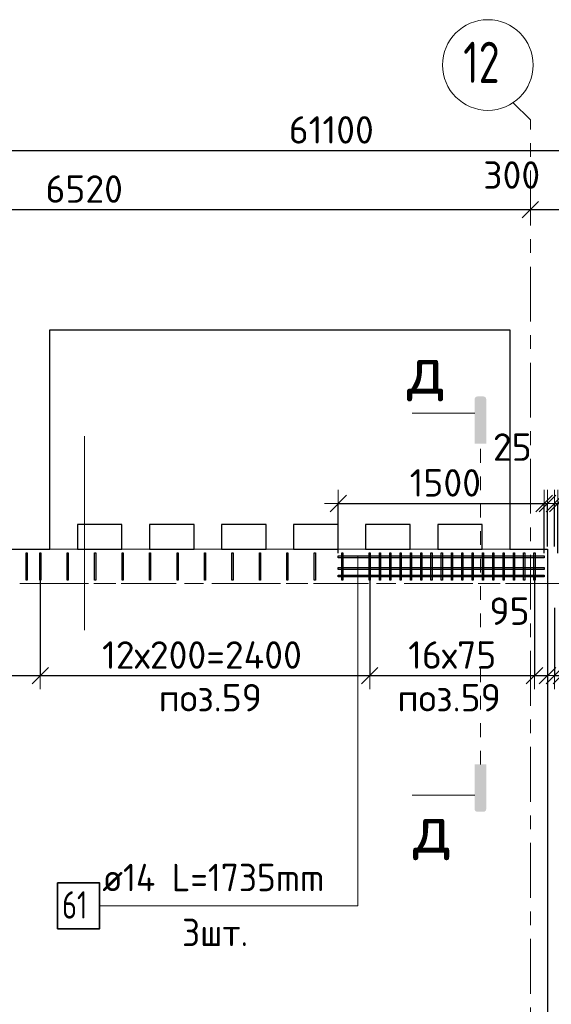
# Model space of a CAD drawing. Header units: metres. Extents: x -38 to 97, y -15 to 21.
# Tile 9 of 118: x 28.83 to 32.7, y 13.33 to 20.51. Entities that reach past the tile are written whole.
import ezdxf

# ---------------------------------------------------------------- set-up
doc = ezdxf.new("R2010")
doc.units = ezdxf.units.M
doc.header["$PDMODE"] = 65
for name, pattern in [('______11', [0.5, 0.4, -0.05, 0, -0.05]), ('______2', [0.0405, 0.03, -0.0105]), ('______3', [0.5, 0.4, -0.1]), ('______5', [1.1, 0.8, -0.1, 0.1, -0.1]), ('______9', [0.015, 0, -0.015])]:
    doc.linetypes.add(name, pattern=pattern)
for name, color, linetype, lineweight in [('XR$2$Осевая линия (1)', 7, '______5', 13), ('XR$2$Размерная линия (1)', 7, 'Continuous', 13), ('XR$4$Арм.стержн. Доп. арматура', 180, 'Continuous', 35), ('XR$4$Арм.стержн. Хомут', 240, 'Continuous', 35), ('XR$4$Балка (1)', 7, '______3', 13), ('XR$4$Перекрытие (1)', 7, 'Continuous', 35), ('XR$4$Размерная линия (1)', 7, 'Continuous', 13), ('XR$4$Текст_ общее_1', 7, 'Continuous', 13)]:
    doc.layers.add(name, color=color, linetype=linetype, lineweight=lineweight)
doc.styles.add('ISOCPEUR', font='txt')
doc.dimstyles.new('DIMSTYLE_3', dxfattribs={"dimtxt": 0.2, "dimasz": 0.2, "dimexe": 0, "dimexo": 0, "dimgap": 0.1, "dimtad": 2, "dimdec": 0, "dimlfac": 1000, "dimrnd": 5, "dimzin": 12, "dimdsep": 46, "dimtxsty": 'ISOCPEUR', "dimblk1": 'ALL_ML_STRICH', "dimblk2": 'ALL_ML_STRICH', "dimsah": 1, "dimcen": 0, "dimclrd": 7, "dimclre": 256, "dimclrt": 7, "dimadec": 0, "dimazin": 0, "dimtfac": 1, "dimtdec": 0, "dimtix": 1, "dimtmove": 2, "dimatfit": 3, "dimfxl": 0, "dimtzin": 0, "dimlwd": 0, "dimlwe": -3, "dimarcsym": 0})
doc.dimstyles.new('DIMSTYLE_33', dxfattribs={"dimtxt": 0.2, "dimasz": 0.2, "dimexe": 0, "dimexo": 0, "dimgap": 0.1, "dimtad": 2, "dimdec": 0, "dimlfac": 1000, "dimrnd": 5, "dimzin": 12, "dimdsep": 46, "dimtxsty": 'ISOCPEUR', "dimblk1": 'ALL_ML_STRICH', "dimblk2": 'ALL_ML_STRICH', "dimsah": 1, "dimcen": 0, "dimclrd": 7, "dimclre": 256, "dimclrt": 7, "dimadec": 0, "dimazin": 0, "dimtfac": 1, "dimtdec": 0, "dimtix": 1, "dimtmove": 2, "dimatfit": 3, "dimfxl": 0, "dimtvp": 1.2, "dimtzin": 0, "dimlwd": 0, "dimlwe": -3, "dimarcsym": 0})
doc.dimstyles.new('DIMSTYLE_5', dxfattribs={"dimtxt": 0.2, "dimasz": 0.2, "dimexe": 0, "dimexo": 0, "dimgap": 0.1, "dimtad": 2, "dimdec": 0, "dimlfac": 1000, "dimrnd": 5, "dimzin": 12, "dimdsep": 46, "dimtxsty": 'ISOCPEUR', "dimblk1": 'ALL_ML_STRICH', "dimblk2": 'ALL_ML_STRICH', "dimsah": 1, "dimcen": 0, "dimclrd": 7, "dimclre": 256, "dimclrt": 7, "dimadec": 0, "dimazin": 0, "dimtfac": 1, "dimtdec": 0, "dimtix": 1, "dimtmove": 2, "dimatfit": 3, "dimfxl": 0, "dimtvp": 1.2, "dimtzin": 0, "dimlwd": 0, "dimlwe": -3, "dimarcsym": 0})

# ---------------------------------------------------------------- blocks, each defined once
blk = doc.blocks.new('ALL_ML_STRICH')
at = {"color": 0, "linetype": 'ByBlock', "lineweight": -2}
for p, q in [((0, -0.5), (0, 0.5)), ((-1, 0), (0.5, 0)), ((-0.3, -0.3), (0.3, 0.3))]:
    blk.add_line(p, q, dxfattribs=at)
blk = doc.blocks.new('*D11')
at = {"layer": 'DEFPOINTS', "color": 7, "linetype": 'Continuous', "lineweight": 13, "transparency": 33554687}
for p in [(0.5, 19.5574), (0.5, 19.3768), (61.6, 17.1197)]:
    blk.add_point(p, dxfattribs=at)
at = {"layer": 'XR$2$Размерная линия (1)', "color": 9, "linetype": 'Continuous', "lineweight": -2, "true_color": 0xc7c7c7, "transparency": 33554687}
for p, q in [((0.5, 19.3568), (0.5, 19.5574)), ((61.6, 17.1397), (61.6, 19.5574))]:
    blk.add_line(p, q, dxfattribs=at)
at = {"layer": 'XR$2$Размерная линия (1)', "color": 7, "linetype": 'Continuous', "lineweight": -2, "transparency": 33554687}
blk.add_line((0.5, 19.5574), (61.6, 19.5574), dxfattribs=at)
at = {"layer": 'XR$2$Размерная линия (1)', "color": 7, "linetype": 'Continuous', "lineweight": 13, "transparency": 33554687, "xscale": 0.2, "yscale": 0.2, "zscale": 0.2, "rotation": 180}
blk.add_blockref('ALL_ML_STRICH', (0.5, 19.5574), dxfattribs=at)
at = {"layer": 'XR$2$Размерная линия (1)', "color": 7, "linetype": 'Continuous', "lineweight": 13, "transparency": 33554687, "xscale": 0.2, "yscale": 0.2, "zscale": 0.2}
blk.add_blockref('ALL_ML_STRICH', (61.6, 19.5574), dxfattribs=at)
at = {"layer": 'XR$2$Размерная линия (1)', "color": 7, "linetype": 'Continuous', "lineweight": 13, "transparency": 33554687, "insert": (31.1, 19.7074), "char_height": 0.2, "width": 1, "attachment_point": 5, "style": 'ISOCPEUR'}
blk.add_mtext('\\A1;{61100}', dxfattribs=at)
blk = doc.blocks.new('*D32')
at = {"layer": 'DEFPOINTS', "color": 7, "linetype": 'Continuous', "lineweight": 13, "transparency": 33554687}
for p in [(26.03, 19.379), (26.03, 19.1261), (32.55, 19.1352)]:
    blk.add_point(p, dxfattribs=at)
at = {"layer": 'XR$2$Размерная линия (1)', "color": 9, "linetype": 'Continuous', "lineweight": -2, "true_color": 0xc7c7c7, "transparency": 33554687}
for p, q in [((26.03, 19.359), (26.03, 19.1261)), ((32.55, 19.1261), (32.55, 19.1261))]:
    blk.add_line(p, q, dxfattribs=at)
at = {"layer": 'XR$2$Размерная линия (1)', "color": 7, "linetype": 'Continuous', "lineweight": -2, "transparency": 33554687}
blk.add_line((26.03, 19.1261), (32.55, 19.1261), dxfattribs=at)
at = {"layer": 'XR$2$Размерная линия (1)', "color": 7, "linetype": 'Continuous', "lineweight": 13, "transparency": 33554687, "xscale": 0.2, "yscale": 0.2, "zscale": 0.2, "rotation": 180}
blk.add_blockref('ALL_ML_STRICH', (26.03, 19.1261), dxfattribs=at)
at = {"layer": 'XR$2$Размерная линия (1)', "color": 7, "linetype": 'Continuous', "lineweight": 13, "transparency": 33554687, "xscale": 0.2, "yscale": 0.2, "zscale": 0.2}
blk.add_blockref('ALL_ML_STRICH', (32.55, 19.1261), dxfattribs=at)
at = {"layer": 'XR$2$Размерная линия (1)', "color": 7, "linetype": 'Continuous', "lineweight": 13, "transparency": 33554687, "insert": (29.3, 19.2761), "char_height": 0.2, "width": 0.8, "attachment_point": 5, "style": 'ISOCPEUR'}
blk.add_mtext('\\A1;{6520}', dxfattribs=at)
blk = doc.blocks.new('*D33')
at = {"layer": 'DEFPOINTS', "color": 7, "linetype": 'Continuous', "lineweight": 13, "transparency": 33554687}
for p in [(32.55, 19.1352), (32.55, 19.1261), (32.85, 19.1352)]:
    blk.add_point(p, dxfattribs=at)
at = {"layer": 'XR$2$Размерная линия (1)', "color": 9, "linetype": 'Continuous', "lineweight": -2, "true_color": 0xc7c7c7, "transparency": 33554687}
for p, q in [((32.55, 19.1261), (32.55, 19.1261)), ((32.85, 19.1261), (32.85, 19.1261))]:
    blk.add_line(p, q, dxfattribs=at)
at = {"layer": 'XR$2$Размерная линия (1)', "color": 7, "linetype": 'Continuous', "lineweight": -2, "transparency": 33554687}
blk.add_line((32.55, 19.1261), (32.85, 19.1261), dxfattribs=at)
at = {"layer": 'XR$2$Размерная линия (1)', "color": 7, "linetype": 'Continuous', "lineweight": 13, "transparency": 33554687, "xscale": 0.2, "yscale": 0.2, "zscale": 0.2, "rotation": 180}
blk.add_blockref('ALL_ML_STRICH', (32.55, 19.1261), dxfattribs=at)
at = {"layer": 'XR$2$Размерная линия (1)', "color": 7, "linetype": 'Continuous', "lineweight": 13, "transparency": 33554687, "xscale": 0.2, "yscale": 0.2, "zscale": 0.2}
blk.add_blockref('ALL_ML_STRICH', (32.85, 19.1261), dxfattribs=at)
at = {"layer": 'XR$2$Размерная линия (1)', "color": 7, "linetype": 'Continuous', "lineweight": 13, "transparency": 33554687, "insert": (32.4139, 19.3782), "char_height": 0.2, "width": 0.6, "attachment_point": 5, "style": 'ISOCPEUR'}
blk.add_mtext('\\A1;{300}', dxfattribs=at)
blk = doc.blocks.new('*D262')
at = {"layer": 'DEFPOINTS', "color": 7, "linetype": 'Continuous', "lineweight": 13, "transparency": 33554687}
for p in [(32.775, 16.4818), (32.725, 16.2437), (32.725, 15.7293)]:
    blk.add_point(p, dxfattribs=at)
at = {"layer": 'XR$4$Размерная линия (1)', "color": 9, "linetype": 'Continuous', "lineweight": -2, "true_color": 0xc7c7c7, "transparency": 33554687}
for p, q in [((32.775, 16.4618), (32.775, 15.7293)), ((32.725, 16.2237), (32.725, 15.7293))]:
    blk.add_line(p, q, dxfattribs=at)
at = {"layer": 'XR$4$Размерная линия (1)', "color": 7, "linetype": 'Continuous', "lineweight": -2, "transparency": 33554687}
blk.add_line((32.725, 15.7293), (32.775, 15.7293), dxfattribs=at)
at = {"layer": 'XR$4$Размерная линия (1)', "color": 7, "linetype": 'Continuous', "lineweight": 13, "transparency": 33554687, "xscale": 0.2, "yscale": 0.2, "zscale": 0.2}
blk.add_blockref('ALL_ML_STRICH', (32.775, 15.7293), dxfattribs=at)
at = {"layer": 'XR$4$Размерная линия (1)', "color": 7, "linetype": 'Continuous', "lineweight": 13, "transparency": 33554687, "xscale": 0.2, "yscale": 0.2, "zscale": 0.2, "rotation": 180}
blk.add_blockref('ALL_ML_STRICH', (32.725, 15.7293), dxfattribs=at)
at = {"layer": 'XR$4$Размерная линия (1)', "color": 7, "linetype": 'Continuous', "lineweight": 13, "transparency": 33554687, "insert": (33.0447, 16.2056), "char_height": 0.2, "width": 0.4, "attachment_point": 5, "style": 'ISOCPEUR'}
blk.add_mtext('\\A1;{50}', dxfattribs=at)
blk = doc.blocks.new('*D263')
at = {"layer": 'DEFPOINTS', "color": 7, "linetype": 'Continuous', "lineweight": 13, "transparency": 33554687}
for p in [(32.775, 16.4818), (34.175, 16.4818), (32.775, 15.7293)]:
    blk.add_point(p, dxfattribs=at)
at = {"layer": 'XR$4$Размерная линия (1)', "color": 9, "linetype": 'Continuous', "lineweight": -2, "true_color": 0xc7c7c7, "transparency": 33554687}
for p, q in [((32.775, 16.4618), (32.775, 15.7293)), ((34.175, 16.4618), (34.175, 15.7293))]:
    blk.add_line(p, q, dxfattribs=at)
at = {"layer": 'XR$4$Размерная линия (1)', "color": 7, "linetype": 'Continuous', "lineweight": -2, "transparency": 33554687}
blk.add_line((32.775, 15.7293), (34.175, 15.7293), dxfattribs=at)
at = {"layer": 'XR$4$Размерная линия (1)', "color": 7, "linetype": 'Continuous', "lineweight": 13, "transparency": 33554687, "xscale": 0.2, "yscale": 0.2, "zscale": 0.2, "rotation": 180}
blk.add_blockref('ALL_ML_STRICH', (32.775, 15.7293), dxfattribs=at)
at = {"layer": 'XR$4$Размерная линия (1)', "color": 7, "linetype": 'Continuous', "lineweight": 13, "transparency": 33554687, "xscale": 0.2, "yscale": 0.2, "zscale": 0.2}
blk.add_blockref('ALL_ML_STRICH', (34.175, 15.7293), dxfattribs=at)
at = {"layer": 'XR$4$Размерная линия (1)', "color": 7, "linetype": 'Continuous', "lineweight": 13, "transparency": 33554687, "insert": (33.095, 15.9793), "char_height": 0.2, "width": 0.01, "attachment_point": 1, "line_spacing_factor": 0.60241, "style": 'ISOCPEUR'}
blk.add_mtext('14х100', dxfattribs=at)
blk = doc.blocks.new('*D276')
at = {"layer": 'DEFPOINTS', "color": 7, "linetype": 'Continuous', "lineweight": 13, "transparency": 33554687}
for p in [(31.1505, 16.9842), (31.1505, 16.6023), (32.6505, 16.6023)]:
    blk.add_point(p, dxfattribs=at)
at = {"layer": 'XR$4$Размерная линия (1)', "color": 9, "linetype": 'Continuous', "lineweight": -2, "true_color": 0xc7c7c7, "transparency": 33554687}
for p, q in [((31.1505, 16.6223), (31.1505, 16.9842)), ((32.6505, 16.6223), (32.6505, 16.9842))]:
    blk.add_line(p, q, dxfattribs=at)
at = {"layer": 'XR$4$Размерная линия (1)', "color": 7, "linetype": 'Continuous', "lineweight": -2, "transparency": 33554687}
blk.add_line((31.1505, 16.9842), (32.6505, 16.9842), dxfattribs=at)
at = {"layer": 'XR$4$Размерная линия (1)', "color": 7, "linetype": 'Continuous', "lineweight": 13, "transparency": 33554687, "xscale": 0.2, "yscale": 0.2, "zscale": 0.2, "rotation": 180}
blk.add_blockref('ALL_ML_STRICH', (31.1505, 16.9842), dxfattribs=at)
at = {"layer": 'XR$4$Размерная линия (1)', "color": 7, "linetype": 'Continuous', "lineweight": 13, "transparency": 33554687, "xscale": 0.2, "yscale": 0.2, "zscale": 0.2}
blk.add_blockref('ALL_ML_STRICH', (32.6505, 16.9842), dxfattribs=at)
at = {"layer": 'XR$4$Размерная линия (1)', "color": 7, "linetype": 'Continuous', "lineweight": 13, "transparency": 33554687, "insert": (31.9305, 17.1342), "char_height": 0.2, "width": 0.8, "attachment_point": 5, "style": 'ISOCPEUR'}
blk.add_mtext('\\A1;{1500}', dxfattribs=at)
blk = doc.blocks.new('*D277')
at = {"layer": 'DEFPOINTS', "color": 7, "linetype": 'Continuous', "lineweight": 13, "transparency": 33554687}
for p in [(32.6505, 16.9842), (32.6505, 16.6023), (32.675, 16.6502)]:
    blk.add_point(p, dxfattribs=at)
at = {"layer": 'XR$4$Размерная линия (1)', "color": 9, "linetype": 'Continuous', "lineweight": -2, "true_color": 0xc7c7c7, "transparency": 33554687}
for p, q in [((32.6505, 16.6223), (32.6505, 16.9842)), ((32.675, 16.6702), (32.675, 16.9842))]:
    blk.add_line(p, q, dxfattribs=at)
at = {"layer": 'XR$4$Размерная линия (1)', "color": 7, "linetype": 'Continuous', "lineweight": -2, "transparency": 33554687}
blk.add_line((32.6505, 16.9842), (32.675, 16.9842), dxfattribs=at)
at = {"layer": 'XR$4$Размерная линия (1)', "color": 7, "linetype": 'Continuous', "lineweight": 13, "transparency": 33554687, "xscale": 0.2, "yscale": 0.2, "zscale": 0.2}
blk.add_blockref('ALL_ML_STRICH', (32.675, 16.9842), dxfattribs=at)
at = {"layer": 'XR$4$Размерная линия (1)', "color": 7, "linetype": 'Continuous', "lineweight": 13, "transparency": 33554687, "xscale": 0.2, "yscale": 0.2, "zscale": 0.2, "rotation": 180}
blk.add_blockref('ALL_ML_STRICH', (32.6505, 16.9842), dxfattribs=at)
at = {"layer": 'XR$4$Размерная линия (1)', "color": 7, "linetype": 'Continuous', "lineweight": 13, "transparency": 33554687, "insert": (32.4184, 17.3951), "char_height": 0.2, "width": 0.4, "attachment_point": 5, "style": 'ISOCPEUR'}
blk.add_mtext('\\A1;{25}', dxfattribs=at)
blk = doc.blocks.new('*D278')
at = {"layer": 'DEFPOINTS', "color": 7, "linetype": 'Continuous', "lineweight": 13, "transparency": 33554687}
for p in [(32.725, 16.9842), (32.725, 16.6502), (32.7495, 16.6023)]:
    blk.add_point(p, dxfattribs=at)
at = {"layer": 'XR$4$Размерная линия (1)', "color": 9, "linetype": 'Continuous', "lineweight": -2, "true_color": 0xc7c7c7, "transparency": 33554687}
for p, q in [((32.725, 16.6702), (32.725, 16.9842)), ((32.7495, 16.6223), (32.7495, 16.9842))]:
    blk.add_line(p, q, dxfattribs=at)
at = {"layer": 'XR$4$Размерная линия (1)', "color": 7, "linetype": 'Continuous', "lineweight": -2, "transparency": 33554687}
blk.add_line((32.725, 16.9842), (32.7495, 16.9842), dxfattribs=at)
at = {"layer": 'XR$4$Размерная линия (1)', "color": 7, "linetype": 'Continuous', "lineweight": 13, "transparency": 33554687, "xscale": 0.2, "yscale": 0.2, "zscale": 0.2}
blk.add_blockref('ALL_ML_STRICH', (32.7495, 16.9842), dxfattribs=at)
at = {"layer": 'XR$4$Размерная линия (1)', "color": 7, "linetype": 'Continuous', "lineweight": 13, "transparency": 33554687, "xscale": 0.2, "yscale": 0.2, "zscale": 0.2, "rotation": 180}
blk.add_blockref('ALL_ML_STRICH', (32.725, 16.9842), dxfattribs=at)
at = {"layer": 'XR$4$Размерная линия (1)', "color": 7, "linetype": 'Continuous', "lineweight": 13, "transparency": 33554687, "insert": (32.9758, 17.4009), "char_height": 0.2, "width": 0.4, "attachment_point": 5, "style": 'ISOCPEUR'}
blk.add_mtext('\\A1;{25}', dxfattribs=at)
blk = doc.blocks.new('*D279')
at = {"layer": 'DEFPOINTS', "color": 7, "linetype": 'Continuous', "lineweight": 13, "transparency": 33554687}
for p in [(32.7495, 16.9842), (32.7495, 16.6023), (34.2495, 16.6023)]:
    blk.add_point(p, dxfattribs=at)
at = {"layer": 'XR$4$Размерная линия (1)', "color": 9, "linetype": 'Continuous', "lineweight": -2, "true_color": 0xc7c7c7, "transparency": 33554687}
for p, q in [((32.7495, 16.6223), (32.7495, 16.9842)), ((34.2495, 16.6223), (34.2495, 16.9842))]:
    blk.add_line(p, q, dxfattribs=at)
at = {"layer": 'XR$4$Размерная линия (1)', "color": 7, "linetype": 'Continuous', "lineweight": -2, "transparency": 33554687}
blk.add_line((32.7495, 16.9842), (34.2495, 16.9842), dxfattribs=at)
at = {"layer": 'XR$4$Размерная линия (1)', "color": 7, "linetype": 'Continuous', "lineweight": 13, "transparency": 33554687, "xscale": 0.2, "yscale": 0.2, "zscale": 0.2, "rotation": 180}
blk.add_blockref('ALL_ML_STRICH', (32.7495, 16.9842), dxfattribs=at)
at = {"layer": 'XR$4$Размерная линия (1)', "color": 7, "linetype": 'Continuous', "lineweight": 13, "transparency": 33554687, "xscale": 0.2, "yscale": 0.2, "zscale": 0.2}
blk.add_blockref('ALL_ML_STRICH', (34.2495, 16.9842), dxfattribs=at)
at = {"layer": 'XR$4$Размерная линия (1)', "color": 7, "linetype": 'Continuous', "lineweight": 13, "transparency": 33554687, "insert": (33.5295, 17.1342), "char_height": 0.2, "width": 0.8, "attachment_point": 5, "style": 'ISOCPEUR'}
blk.add_mtext('\\A1;{1500}', dxfattribs=at)
blk = doc.blocks.new('*D282')
at = {"layer": 'DEFPOINTS', "color": 7, "linetype": 'Continuous', "lineweight": 13, "transparency": 33554687}
for p in [(27.48, 16.4805), (28.98, 16.4609), (27.48, 15.7293)]:
    blk.add_point(p, dxfattribs=at)
at = {"layer": 'XR$4$Размерная линия (1)', "color": 9, "linetype": 'Continuous', "lineweight": -2, "true_color": 0xc7c7c7, "transparency": 33554687}
for p, q in [((27.48, 16.4605), (27.48, 15.7293)), ((28.98, 16.4409), (28.98, 15.7293))]:
    blk.add_line(p, q, dxfattribs=at)
at = {"layer": 'XR$4$Размерная линия (1)', "color": 7, "linetype": 'Continuous', "lineweight": -2, "transparency": 33554687}
blk.add_line((27.48, 15.7293), (28.98, 15.7293), dxfattribs=at)
at = {"layer": 'XR$4$Размерная линия (1)', "color": 7, "linetype": 'Continuous', "lineweight": 13, "transparency": 33554687, "xscale": 0.2, "yscale": 0.2, "zscale": 0.2, "rotation": 180}
blk.add_blockref('ALL_ML_STRICH', (27.48, 15.7293), dxfattribs=at)
at = {"layer": 'XR$4$Размерная линия (1)', "color": 7, "linetype": 'Continuous', "lineweight": 13, "transparency": 33554687, "xscale": 0.2, "yscale": 0.2, "zscale": 0.2}
blk.add_blockref('ALL_ML_STRICH', (28.98, 15.7293), dxfattribs=at)
at = {"layer": 'XR$4$Размерная линия (1)', "color": 7, "linetype": 'Continuous', "lineweight": 13, "transparency": 33554687, "insert": (27.86, 15.9793), "char_height": 0.2, "width": 0.01, "attachment_point": 1, "line_spacing_factor": 0.60241, "style": 'ISOCPEUR'}
blk.add_mtext('15х100', dxfattribs=at)
blk = doc.blocks.new('*D283')
at = {"layer": 'DEFPOINTS', "color": 7, "linetype": 'Continuous', "lineweight": 13, "transparency": 33554687}
for p in [(28.98, 16.4609), (31.38, 16.4703), (28.98, 15.7293)]:
    blk.add_point(p, dxfattribs=at)
at = {"layer": 'XR$4$Размерная линия (1)', "color": 9, "linetype": 'Continuous', "lineweight": -2, "true_color": 0xc7c7c7, "transparency": 33554687}
for p, q in [((28.98, 16.4409), (28.98, 15.7293)), ((31.38, 16.4503), (31.38, 15.7293))]:
    blk.add_line(p, q, dxfattribs=at)
at = {"layer": 'XR$4$Размерная линия (1)', "color": 7, "linetype": 'Continuous', "lineweight": -2, "transparency": 33554687}
blk.add_line((28.98, 15.7293), (31.38, 15.7293), dxfattribs=at)
at = {"layer": 'XR$4$Размерная линия (1)', "color": 7, "linetype": 'Continuous', "lineweight": 13, "transparency": 33554687, "xscale": 0.2, "yscale": 0.2, "zscale": 0.2, "rotation": 180}
blk.add_blockref('ALL_ML_STRICH', (28.98, 15.7293), dxfattribs=at)
at = {"layer": 'XR$4$Размерная линия (1)', "color": 7, "linetype": 'Continuous', "lineweight": 13, "transparency": 33554687, "xscale": 0.2, "yscale": 0.2, "zscale": 0.2}
blk.add_blockref('ALL_ML_STRICH', (31.38, 15.7293), dxfattribs=at)
at = {"layer": 'XR$4$Размерная линия (1)', "color": 7, "linetype": 'Continuous', "lineweight": 13, "transparency": 33554687, "insert": (29.43, 15.9793), "char_height": 0.2, "width": 0.01, "attachment_point": 1, "line_spacing_factor": 0.60241, "style": 'ISOCPEUR'}
blk.add_mtext('12х200=2400', dxfattribs=at)
blk = doc.blocks.new('*D284')
at = {"layer": 'DEFPOINTS', "color": 7, "linetype": 'Continuous', "lineweight": 13, "transparency": 33554687}
for p in [(31.38, 16.4703), (32.58, 16.4775), (31.38, 15.7293)]:
    blk.add_point(p, dxfattribs=at)
at = {"layer": 'XR$4$Размерная линия (1)', "color": 9, "linetype": 'Continuous', "lineweight": -2, "true_color": 0xc7c7c7, "transparency": 33554687}
for p, q in [((31.38, 16.4503), (31.38, 15.7293)), ((32.58, 16.4575), (32.58, 15.7293))]:
    blk.add_line(p, q, dxfattribs=at)
at = {"layer": 'XR$4$Размерная линия (1)', "color": 7, "linetype": 'Continuous', "lineweight": -2, "transparency": 33554687}
blk.add_line((31.38, 15.7293), (32.58, 15.7293), dxfattribs=at)
at = {"layer": 'XR$4$Размерная линия (1)', "color": 7, "linetype": 'Continuous', "lineweight": 13, "transparency": 33554687, "xscale": 0.2, "yscale": 0.2, "zscale": 0.2, "rotation": 180}
blk.add_blockref('ALL_ML_STRICH', (31.38, 15.7293), dxfattribs=at)
at = {"layer": 'XR$4$Размерная линия (1)', "color": 7, "linetype": 'Continuous', "lineweight": 13, "transparency": 33554687, "xscale": 0.2, "yscale": 0.2, "zscale": 0.2}
blk.add_blockref('ALL_ML_STRICH', (32.58, 15.7293), dxfattribs=at)
at = {"layer": 'XR$4$Размерная линия (1)', "color": 7, "linetype": 'Continuous', "lineweight": 13, "transparency": 33554687, "insert": (31.66, 15.9793), "char_height": 0.2, "width": 0.01, "attachment_point": 1, "line_spacing_factor": 0.60241, "style": 'ISOCPEUR'}
blk.add_mtext('16х75', dxfattribs=at)
blk = doc.blocks.new('*D285')
at = {"layer": 'DEFPOINTS', "color": 7, "linetype": 'Continuous', "lineweight": 13, "transparency": 33554687}
for p in [(32.58, 16.4775), (32.675, 16.2994), (32.58, 15.7293)]:
    blk.add_point(p, dxfattribs=at)
at = {"layer": 'XR$4$Размерная линия (1)', "color": 9, "linetype": 'Continuous', "lineweight": -2, "true_color": 0xc7c7c7, "transparency": 33554687}
for p, q in [((32.58, 16.4575), (32.58, 15.7293)), ((32.675, 16.2794), (32.675, 15.7293))]:
    blk.add_line(p, q, dxfattribs=at)
at = {"layer": 'XR$4$Размерная линия (1)', "color": 7, "linetype": 'Continuous', "lineweight": -2, "transparency": 33554687}
blk.add_line((32.58, 15.7293), (32.675, 15.7293), dxfattribs=at)
at = {"layer": 'XR$4$Размерная линия (1)', "color": 7, "linetype": 'Continuous', "lineweight": 13, "transparency": 33554687, "xscale": 0.2, "yscale": 0.2, "zscale": 0.2}
blk.add_blockref('ALL_ML_STRICH', (32.675, 15.7293), dxfattribs=at)
at = {"layer": 'XR$4$Размерная линия (1)', "color": 7, "linetype": 'Continuous', "lineweight": 13, "transparency": 33554687, "xscale": 0.2, "yscale": 0.2, "zscale": 0.2, "rotation": 180}
blk.add_blockref('ALL_ML_STRICH', (32.58, 15.7293), dxfattribs=at)
at = {"layer": 'XR$4$Размерная линия (1)', "color": 7, "linetype": 'Continuous', "lineweight": 13, "transparency": 33554687, "insert": (32.3978, 16.199), "char_height": 0.2, "width": 0.4, "attachment_point": 5, "style": 'ISOCPEUR'}
blk.add_mtext('\\A1;{95}', dxfattribs=at)

msp = doc.modelspace()

# ---------------------------------------------------------------- hatches: boundary and pattern name
at = {"linetype": 'Continuous', "lineweight": 25, "true_color": 0x000000, "transparency": 33554687}
for points in [[(32.1447, 17.7468), (32.1452, 17.7493), (32.146, 17.7517), (32.1472, 17.754), (32.1486, 17.7561), (32.1503, 17.758), (32.1522, 17.7597), (32.1543, 17.7611), (32.1566, 17.7623), (32.159, 17.7631), (32.1615, 17.7636), (32.1641, 17.7638), (32.2086, 17.7638), (32.2112, 17.7636), (32.2137, 17.7631), (32.2161, 17.7623), (32.2184, 17.7611), (32.2205, 17.7597), (32.2224, 17.758), (32.2241, 17.7561), (32.2255, 17.754), (32.2267, 17.7517), (32.2275, 17.7493), (32.228, 17.7468), (32.2281, 17.7442), (32.2281, 17.4192), (32.1445, 17.4192), (32.1445, 17.7442)], [(32.1447, 14.7538), (32.1445, 14.7563), (32.1445, 15.0813), (32.2281, 15.0813), (32.2281, 14.7563), (32.228, 14.7538), (32.2275, 14.7513), (32.2267, 14.7489), (32.2255, 14.7466), (32.2241, 14.7444), (32.2224, 14.7425), (32.2205, 14.7408), (32.2184, 14.7394), (32.2161, 14.7383), (32.2137, 14.7375), (32.2112, 14.737), (32.2086, 14.7368), (32.1641, 14.7368), (32.1615, 14.737), (32.159, 14.7375), (32.1566, 14.7383), (32.1543, 14.7394), (32.1522, 14.7408), (32.1503, 14.7425), (32.1486, 14.7444), (32.1472, 14.7466), (32.146, 14.7489), (32.1452, 14.7513)]]:
    msp.add_hatch(color=18, dxfattribs=at).paths.add_polyline_path(points, flags=16)

# ---------------------------------------------------------------- linework, layer by layer
at = {"color": 7, "linetype": 'Continuous', "lineweight": 13, "transparency": 33554687}
for p, q in [((32.1445, 17.6422), (31.6878, 17.6422)), ((32.1445, 14.8583), (31.6878, 14.8583))]:
    msp.add_line(p, q, dxfattribs=at)
at = {"color": 52, "linetype": 'Continuous', "lineweight": 13, "transparency": 33554687}
msp.add_line((29.3023, 17.4744), (29.3023, 16.0616), dxfattribs=at)
at = {"color": 7, "linetype": '______9', "lineweight": 13, "transparency": 33554687}
msp.add_line((32.1863, 15.0813), (32.1863, 17.4192), dxfattribs=at)
at = {"layer": 'XR$2$Осевая линия (1)', "color": 253, "linetype": '______11', "lineweight": 13, "true_color": 0xa0a0a0, "transparency": 33554687}
for p, q in [((32.55, 19.78), (32.4227, 19.9073)), ((32.55, -3.39), (32.55, 19.78)), ((-2.63, 16.4), (62.6, 16.4))]:
    msp.add_line(p, q, dxfattribs=at)
at = {"layer": 'XR$2$Осевая линия (1)', "color": 7, "linetype": 'Continuous', "lineweight": 13, "transparency": 33554687}
msp.add_circle((32.2404, 20.1801), 0.3304, dxfattribs=at)
at = {"layer": 'XR$4$Арм.стержн. Доп. арматура', "color": 7, "linetype": 'Continuous', "lineweight": 13, "transparency": 33554687}
for p, q in [((31.2922, 14.0507), (31.2922, 16.5953)), ((31.2922, 14.0507), (31.2922, 16.5104)), ((31.2922, 14.0507), (31.2922, 16.4553)), ((29.4122, 14.0507), (31.2922, 14.0507))]:
    msp.add_line(p, q, dxfattribs=at)
at = {"layer": 'XR$4$Арм.стержн. Доп. арматура', "color": 7, "linetype": 'Continuous', "lineweight": 25, "transparency": 33554687}
for points in [[(32.6505, 16.5883), (31.1505, 16.5883), (31.1505, 16.6023), (32.6505, 16.6023), (32.6505, 16.5883)], [(32.6505, 16.5034), (31.1505, 16.5034), (31.1505, 16.5174), (32.6505, 16.5174), (32.6505, 16.5034)], [(32.6505, 16.4483), (31.1505, 16.4483), (31.1505, 16.4623), (32.6505, 16.4623), (32.6505, 16.4483)]]:
    msp.add_lwpolyline(points, dxfattribs=at)
at = {"layer": 'XR$4$Арм.стержн. Доп. арматура', "color": 7, "linetype": 'Continuous', "lineweight": 35, "transparency": 33554687}
msp.add_lwpolyline([(29.1056, 13.8841), (29.4122, 13.8841), (29.4122, 14.2174), (29.1056, 14.2174), (29.1056, 13.8841)], dxfattribs=at)
at = {"layer": 'XR$4$Арм.стержн. Хомут', "color": 40, "linetype": 'Continuous', "lineweight": 25, "transparency": 33554687}
for points in [[(28.876, 16.4252), (28.876, 16.6253), (28.884, 16.6253), (28.884, 16.4252), (28.876, 16.4252)], [(28.976, 16.4252), (28.976, 16.6253), (28.984, 16.6253), (28.984, 16.4252), (28.976, 16.4252)], [(29.176, 16.4252), (29.176, 16.6253), (29.184, 16.6253), (29.184, 16.4252), (29.176, 16.4252)], [(29.376, 16.4252), (29.376, 16.6253), (29.384, 16.6253), (29.384, 16.4252), (29.376, 16.4252)], [(29.576, 16.4252), (29.576, 16.6253), (29.584, 16.6253), (29.584, 16.4252), (29.576, 16.4252)], [(29.776, 16.4252), (29.776, 16.6253), (29.784, 16.6253), (29.784, 16.4252), (29.776, 16.4252)], [(29.976, 16.4252), (29.976, 16.6253), (29.984, 16.6253), (29.984, 16.4252), (29.976, 16.4252)], [(30.176, 16.4252), (30.176, 16.6253), (30.184, 16.6253), (30.184, 16.4252), (30.176, 16.4252)], [(30.376, 16.4252), (30.376, 16.6253), (30.384, 16.6253), (30.384, 16.4252), (30.376, 16.4252)], [(30.576, 16.4252), (30.576, 16.6253), (30.584, 16.6253), (30.584, 16.4252), (30.576, 16.4252)], [(30.776, 16.4252), (30.776, 16.6253), (30.784, 16.6253), (30.784, 16.4252), (30.776, 16.4252)], [(30.976, 16.4252), (30.976, 16.6253), (30.984, 16.6253), (30.984, 16.4252), (30.976, 16.4252)], [(31.176, 16.4252), (31.176, 16.6253), (31.184, 16.6253), (31.184, 16.4252), (31.176, 16.4252)], [(31.376, 16.4252), (31.376, 16.6253), (31.384, 16.6253), (31.384, 16.4252), (31.376, 16.4252)], [(31.451, 16.4252), (31.451, 16.6253), (31.459, 16.6253), (31.459, 16.4252), (31.451, 16.4252)], [(31.526, 16.4252), (31.526, 16.6253), (31.534, 16.6253), (31.534, 16.4252), (31.526, 16.4252)], [(31.601, 16.4252), (31.601, 16.6253), (31.609, 16.6253), (31.609, 16.4252), (31.601, 16.4252)], [(31.676, 16.4252), (31.676, 16.6253), (31.684, 16.6253), (31.684, 16.4252), (31.676, 16.4252)], [(31.751, 16.4252), (31.751, 16.6253), (31.759, 16.6253), (31.759, 16.4252), (31.751, 16.4252)], [(31.826, 16.4252), (31.826, 16.6253), (31.834, 16.6253), (31.834, 16.4252), (31.826, 16.4252)], [(31.901, 16.4252), (31.901, 16.6253), (31.909, 16.6253), (31.909, 16.4252), (31.901, 16.4252)], [(31.976, 16.4252), (31.976, 16.6253), (31.984, 16.6253), (31.984, 16.4252), (31.976, 16.4252)], [(32.051, 16.4252), (32.051, 16.6253), (32.059, 16.6253), (32.059, 16.4252), (32.051, 16.4252)], [(32.126, 16.4252), (32.126, 16.6253), (32.134, 16.6253), (32.134, 16.4252), (32.126, 16.4252)], [(32.201, 16.4252), (32.201, 16.6253), (32.209, 16.6253), (32.209, 16.4252), (32.201, 16.4252)], [(32.276, 16.4252), (32.276, 16.6253), (32.284, 16.6253), (32.284, 16.4252), (32.276, 16.4252)], [(32.351, 16.4252), (32.351, 16.6253), (32.359, 16.6253), (32.359, 16.4252), (32.351, 16.4252)], [(32.426, 16.4252), (32.426, 16.6253), (32.434, 16.6253), (32.434, 16.4252), (32.426, 16.4252)], [(32.501, 16.4252), (32.501, 16.6253), (32.509, 16.6253), (32.509, 16.4252), (32.501, 16.4252)], [(32.576, 16.4252), (32.576, 16.6253), (32.584, 16.6253), (32.584, 16.4252), (32.576, 16.4252)]]:
    msp.add_lwpolyline(points, dxfattribs=at)
at = {"layer": 'XR$4$Балка (1)', "color": 7, "linetype": '______2', "lineweight": 18, "transparency": 33554687}
for p, q in [((29.2501, 16.6502), (29.0501, 16.6502)), ((29.7751, 16.6502), (29.5751, 16.6502)), ((30.3001, 16.6502), (30.1001, 16.6502)), ((30.8251, 16.6502), (30.6251, 16.6502)), ((31.3501, 16.6502), (31.1501, 16.6502)), ((31.8751, 16.6502), (31.6751, 16.6502)), ((32.4001, 16.6502), (32.2001, 16.6502)), ((26.03, 16.4002), (32.675, 16.4002))]:
    msp.add_line(p, q, dxfattribs=at)
at = {"layer": 'XR$4$Перекрытие (1)', "color": 7, "linetype": 'Continuous', "lineweight": 25, "transparency": 33554687}
for p, q in [((29.0501, 16.8302), (29.0501, 18.2502)), ((29.0501, 18.2502), (32.4001, 18.2502)), ((32.4001, 18.2502), (32.4001, 16.8302)), ((29.0501, 16.6502), (29.0501, 16.8302)), ((29.2501, 16.8302), (29.2501, 16.6502)), ((29.5751, 16.8302), (29.2501, 16.8302)), ((29.5751, 16.6502), (29.5751, 16.8302)), ((29.7751, 16.8302), (29.7751, 16.6502)), ((30.1001, 16.8302), (29.7751, 16.8302)), ((30.1001, 16.6502), (30.1001, 16.8302)), ((30.6251, 16.8302), (30.3001, 16.8302)), ((30.3001, 16.8302), (30.3001, 16.6502)), ((30.6251, 16.6502), (30.6251, 16.8302)), ((30.8251, 16.8302), (30.8251, 16.6502)), ((31.1501, 16.8302), (30.8251, 16.8302)), ((31.1501, 16.6502), (31.1501, 16.8302)), ((31.3501, 16.8302), (31.3501, 16.6502)), ((31.6751, 16.8302), (31.3501, 16.8302)), ((31.6751, 16.6502), (31.6751, 16.8302)), ((31.8751, 16.8302), (31.8751, 16.6502)), ((32.2001, 16.8302), (31.8751, 16.8302)), ((32.2001, 16.6502), (32.2001, 16.8302)), ((32.4001, 16.8302), (32.4001, 16.6502)), ((23.6503, 16.6502), (29.0501, 16.6502)), ((29.2501, 16.6502), (29.5751, 16.6502)), ((29.7751, 16.6502), (30.1001, 16.6502)), ((30.3001, 16.6502), (30.6251, 16.6502)), ((30.8251, 16.6502), (31.1501, 16.6502)), ((31.3501, 16.6502), (31.6751, 16.6502)), ((31.8751, 16.6502), (32.2001, 16.6502)), ((32.4001, 16.6502), (32.675, 16.6502)), ((32.675, 16.6502), (32.675, -0.25))]:
    msp.add_line(p, q, dxfattribs=at)
at = {"layer": 'XR$4$Перекрытие (1)', "color": 7, "linetype": '______2', "lineweight": 18, "transparency": 33554687}
for p, q in [((29.2501, 16.6502), (29.0501, 16.6502)), ((29.0501, 16.6502), (29.2501, 16.6502)), ((29.7751, 16.6502), (29.5751, 16.6502)), ((29.5751, 16.6502), (29.7751, 16.6502)), ((30.3001, 16.6502), (30.1001, 16.6502)), ((30.1001, 16.6502), (30.3001, 16.6502)), ((30.8251, 16.6502), (30.6251, 16.6502)), ((30.6251, 16.6502), (30.8251, 16.6502)), ((31.3501, 16.6502), (31.1501, 16.6502)), ((31.1501, 16.6502), (31.3501, 16.6502)), ((31.6751, 16.6502), (31.8751, 16.6502)), ((31.8751, 16.6502), (31.6751, 16.6502)), ((32.4001, 16.6502), (32.2001, 16.6502)), ((32.2001, 16.6502), (32.4001, 16.6502))]:
    msp.add_line(p, q, dxfattribs=at)

# ---------------------------------------------------------------- texts
at = {"color": 7, "linetype": 'Continuous', "lineweight": 13, "transparency": 33554687, "char_height": 0.35, "width": 0.381111, "attachment_point": 5, "style": 'ISOCPEUR'}
for insert in [(31.7905, 17.9313), (31.8349, 14.5861)]:
    msp.add_mtext('\\A1;{\\fISOCPEUR|i0|b0;\\H0.350000;\\W1.000000;\\C7;д}\\P', dxfattribs=dict(at, insert=insert))
at = {"layer": 'XR$2$Осевая линия (1)', "color": 7, "linetype": 'Continuous', "lineweight": 13, "transparency": 33554687, "insert": (32.0604, 20.0496), "char_height": 0.3, "width": 0.472281, "attachment_point": 7, "style": 'ISOCPEUR'}
msp.add_mtext('\\W0.75;12', dxfattribs=at)
at = {"layer": 'XR$4$Арм.стержн. Доп. арматура', "color": 7, "linetype": 'Continuous', "lineweight": 25, "transparency": 33554687, "char_height": 0.2, "attachment_point": 7, "style": 'ISOCPEUR'}
for s, insert, width in [('\\W0.94;ø14 L=1735mm ', (29.4322, 14.1574), 1.933176), ('\\W0.75;61', (29.1389, 13.9574), 0.314854), ('\\W0.94;3шт. ', (30.0122, 13.7574), 0.774191)]:
    msp.add_mtext(s, dxfattribs=dict(at, insert=insert, width=width))
at = {"layer": 'XR$4$Текст_ общее_1', "color": 7, "linetype": 'Continuous', "lineweight": 13, "transparency": 33554687, "char_height": 0.2, "width": 0.844937, "attachment_point": 5, "style": 'ISOCPEUR'}
for insert in [(30.2183, 15.568), (31.9583, 15.568)]:
    msp.add_mtext('\\A1;{\\fISOCPEUR|i0|b0;\\H0.200000;\\W1.000000;\\C7;поз.59}\\P', dxfattribs=dict(at, insert=insert))

# ---------------------------------------------------------------- dimensions: what is measured, and where the dimension line sits
at = {"layer": 'XR$2$Размерная линия (1)', "color": 7, "linetype": 'Continuous', "lineweight": 13, "transparency": 33554687}
for base, p1, p2, dimstyle, picture, middle in [((61.6, 19.5574), (0.5, 19.3568), (61.6, 17.1397), 'DIMSTYLE_3', '*D11', (31.1, 19.7074)), ((32.85, 19.1261), (32.55, 19.1261), (32.85, 19.1261), 'DIMSTYLE_5', '*D33', (32.4139, 19.3782)), ((32.55, 19.1261), (26.03, 19.359), (32.55, 19.1261), 'DIMSTYLE_3', '*D32', (29.3, 19.2761))]:
    dim = msp.add_linear_dim(base=base, p1=p1, p2=p2, dimstyle=dimstyle, override={"dimpost": '<>', "dimclrd": 7, "dimclre": 9, "dimclrt": 7, "dimlwd": 0, "dimlwe": 65533}, dxfattribs=at)
    dim.commit()
    dim.dimension.update_dxf_attribs({"geometry": picture, "text_midpoint": middle, "dimtype": 160})
at = {"layer": 'XR$4$Размерная линия (1)', "color": 7, "linetype": 'Continuous', "lineweight": 13, "transparency": 33554687}
for base, p1, p2, dimstyle, picture, middle in [((32.675, 16.98418), (32.65054, 16.62228), (32.675, 16.67024), 'DIMSTYLE_33', '*D277', (32.4184, 17.39509)), ((32.74946, 16.98418), (32.725, 16.67024), (32.74946, 16.62228), 'DIMSTYLE_33', '*D278', (32.97577, 17.4009)), ((32.6505, 16.9842), (31.1505, 16.6223), (32.6505, 16.6223), 'DIMSTYLE_3', '*D276', (31.9305, 17.1342)), ((34.2495, 16.9842), (32.7495, 16.6223), (34.2495, 16.6223), 'DIMSTYLE_3', '*D279', (33.5295, 17.1342)), ((32.675, 15.7293), (32.58, 16.4575), (32.675, 16.2794), 'DIMSTYLE_33', '*D285', (32.3978, 16.199)), ((32.775, 15.7293), (32.725, 16.2237), (32.775, 16.4618), 'DIMSTYLE_33', '*D262', (33.0447, 16.2056))]:
    dim = msp.add_linear_dim(base=base, p1=p1, p2=p2, dimstyle=dimstyle, override={"dimpost": '<>', "dimclrd": 7, "dimclre": 9, "dimclrt": 7, "dimlwd": 0, "dimlwe": 65533}, dxfattribs=at)
    dim.commit()
    dim.dimension.update_dxf_attribs({"geometry": picture, "text_midpoint": middle, "dimtype": 160})
for base, p1, p2, text, picture, middle in [((28.98, 15.7293), (27.48, 16.4605), (28.98, 16.4409), '15х100', '*D282', (28.23, 15.8293)), ((31.38, 15.7293), (28.98, 16.4409), (31.38, 16.4503), '12х200=2400', '*D283', (30.18, 15.8293)), ((32.58, 15.7293), (31.38, 16.4503), (32.58, 16.4575), '16х75', '*D284', (31.98, 15.8293)), ((34.175, 15.7293), (32.775, 16.4618), (34.175, 16.4618), '14х100', '*D263', (33.475, 15.8293))]:
    dim = msp.add_linear_dim(base=base, p1=p1, p2=p2, text=text, dimstyle='DIMSTYLE_3', override={"dimpost": '<>', "dimclrd": 7, "dimclre": 9, "dimclrt": 7, "dimlwd": 0, "dimlwe": 65533}, dxfattribs=at)
    dim.commit()
    dim.dimension.update_dxf_attribs({"geometry": picture, "text_midpoint": middle, "dimtype": 160})

doc.saveas('drawing.dxf')
